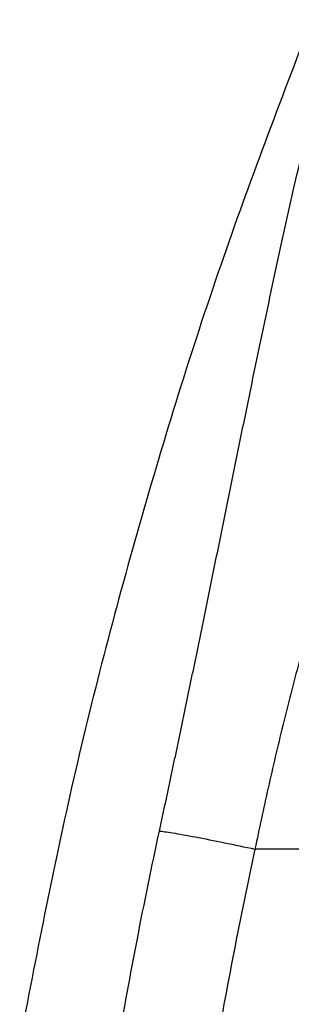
# Model space of a CAD drawing. Header units: millimetres. Extents: x 5 to 597, y 5 to 415.
# Tile 86 of 138: x 297.8 to 301.36, y 326.33 to 339.25. Entities that reach past the tile are written whole.
import ezdxf

# ---------------------------------------------------------------- set-up
doc = ezdxf.new("R2010")
doc.units = ezdxf.units.MM

msp = doc.modelspace()

# ---------------------------------------------------------------- linework, layer by layer
at = {"color": 7, "linetype": 'Continuous', "lineweight": 25}
msp.add_line((315.7177, 328.366), (300.8863, 328.366), dxfattribs=at)
for points, knots in [([(301.6284, 339.2497), (301.2193, 338.1798), (300.3856, 335.9992), (299.346, 332.6328), (298.4544, 329.2348), (298.0132, 326.9542), (297.7976, 325.8397)], [0, 0, 0, 0, 0.2459532, 0.5012411, 0.7562545, 1, 1, 1, 1]), ([(299.6318, 328.6035), (299.644, 328.6602), (299.6685, 328.7736), (299.705, 328.9438), (299.7414, 329.114), (299.7776, 329.2844), (299.8138, 329.4548), (299.8498, 329.6254), (299.8857, 329.796), (299.9215, 329.9668), (299.9573, 330.1377), (299.9929, 330.3087), (300.0284, 330.4799), (300.0639, 330.6511), (300.0993, 330.8225), (300.1346, 330.994), (300.1699, 331.1656), (300.2051, 331.3374), (300.2767, 331.687), (300.384, 332.2132), (300.526, 332.9117), (300.6675, 333.6072), (300.8535, 334.5154), (301.0847, 335.6241), (301.3156, 336.6837), (301.5045, 337.5083), (301.6236, 338.0079), (301.7196, 338.397), (301.7908, 338.6789), (301.8629, 338.9576), (301.9116, 339.14), (301.936, 339.2314)], [0, 0, 0, 0, 0.0145416, 0.0290968, 0.0436677, 0.0582566, 0.0728656, 0.087497, 0.1021529, 0.1168356, 0.1315472, 0.1462899, 0.161066, 0.1758776, 0.1907268, 0.2056158, 0.2205469, 0.235522, 0.2505435, 0.3122073, 0.3743395, 0.4370789, 0.5005628, 0.6243969, 0.7504894, 0.8133556, 0.8772522, 0.9078565, 0.9385102, 0.9692218, 1, 1, 1, 1]), ([(304.4706, 339.2059), (304.441, 339.14), (304.3821, 339.0088), (304.2947, 338.8116), (304.2085, 338.6152), (304.1236, 338.4197), (304.0399, 338.2252), (303.9574, 338.0316), (303.8762, 337.839), (303.7963, 337.6474), (303.7176, 337.4569), (303.6402, 337.2676), (303.564, 337.0794), (303.4891, 336.8924), (303.2641, 336.3248), (302.905, 335.3802), (302.4242, 334.0141), (301.9814, 332.6434), (301.6666, 331.5672), (301.4658, 330.8271), (301.3563, 330.4077), (301.2519, 329.9919), (301.1527, 329.5799), (301.0587, 329.1718), (300.9695, 328.7679), (300.9139, 328.4994), (300.8863, 328.366)], [0, 0, 0, 0, 0.0203644, 0.0405303, 0.0604977, 0.0802668, 0.0998374, 0.1192098, 0.138384, 0.1573601, 0.176138, 0.1947181, 0.2131002, 0.2312844, 0.249271, 0.3779501, 0.5008405, 0.6290094, 0.7501502, 0.7872657, 0.8239021, 0.8600621, 0.8957487, 0.9309651, 0.9657144, 1, 1, 1, 1]), ([(299.6318, 328.6035), (299.6693, 328.5999), (299.7277, 328.5917), (299.8873, 328.5656), (299.9885, 328.5475), (300.2205, 328.5036), (300.351, 328.4778), (300.6189, 328.423), (300.756, 328.3942), (300.8863, 328.366)], [0, 0, 0, 0, 0.25, 0.25, 0.5, 0.5, 0.75, 0.75, 1, 1, 1, 1])]:
    msp.add_open_spline(points, degree=3, knots=knots, dxfattribs=at)
for points in [[(299.083, 325.7732), (299.2458, 326.7188), (299.4288, 327.6627), (299.6318, 328.6035)], [(300.8863, 328.366), (300.6915, 327.4647), (300.5151, 326.5584), (300.3575, 325.6469)]]:
    msp.add_open_spline(points, degree=3, dxfattribs=at)

doc.saveas('drawing.dxf')
